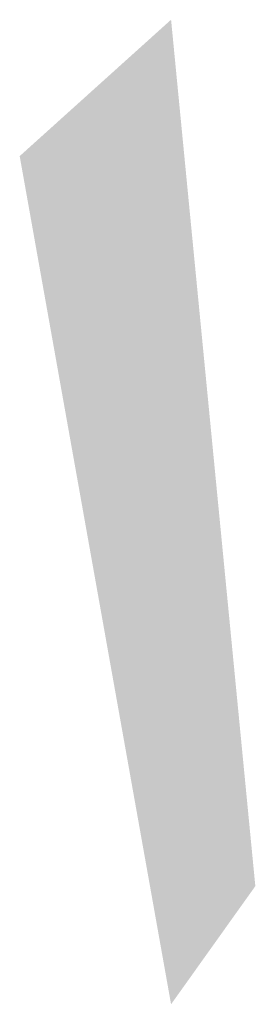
# Model space of a CAD drawing. Header units: millimetres. Extents: x 19422 to 119122, y -6876 to 97602.
# Tile 5 of 35: x 29961 to 30001, y 3006 to 3173. Entities that reach past the tile are written whole.
import ezdxf

# ---------------------------------------------------------------- set-up
doc = ezdxf.new("R2010")
doc.units = ezdxf.units.MM
doc.layers.add('0_5', color=250, linetype='Continuous')
doc.layers.add('IS_studnia', color=7, linetype='Continuous')
pattern_1 = [(0, (29372.6, 3006.4), (2540, 2540), [317.5, -2222.5]), (90, (29372.6, 3006.4), (-2540, 2540), [317.5, -2222.5]), (135, (29690.1, 3006.4), (-2540, 2e-13), [449, -3143.1]), (0, (29690, 4435.2), (2540, 2540), [317.5, -2222.5]), (45, (29848.8, 4276.4), (2e-13, 2540), [224.5, -3367.6]), (135, (29848.8, 4276.4), (-2540, 2e-13), [224.5, -3367.6]), (0, (30642.6, 5070.2), (2540, 2540), [449, -2091]), (45, (30642.6, 5070.2), (2e-13, 2540), [317.5, -3274.6]), (135, (31091.6, 5070.2), (-2540, 2e-13), [317.5, -3274.6]), (90, (31118.8, 3641.4), (-2540, 2540), [317.5, -2222.5]), (45, (31118.8, 3641.4), (2e-13, 2540), [224.5, -3367.6]), (135, (31277.6, 3800.2), (-2540, 2e-13), [224.5, -3367.6]), (0, (29690, 3641.4), (2540, 2540), [158.8, -2127.2]), (0, (31595, 4276.4), (2540, 2540), [158.8, -2127.2]), (90, (30801.3, 4594), (-2540, 2540), [158.8, -2127.2]), (135, (31118.8, 3165.2), (-2540, 2e-13), [224.5, -3367.6]), (135, (30007.6, 4911.4), (-2540, 2e-13), [224.5, -3367.6]), (45, (30563.2, 3839.9), (2e-13, 2540), [224.5, -3367.6]), (90, (30245.7, 3324), (-2540, 2540), [39.7, -2500.3]), (90, (30364.8, 4395.5), (-2540, 2540), [39.7, -2500.3]), (90, (31555.4, 4832), (-2540, 2540), [39.7, -2500.3]), (90, (31595, 3482.7), (-2540, 2540), [39.7, -2500.3])]

msp = doc.modelspace()

# ---------------------------------------------------------------- hatches: boundary and pattern name
at = {"layer": '0_5'}
h = msp.add_hatch(dxfattribs=at)
h.set_pattern_fill('CONCRE', color=256, scale=100, style=0)
h.set_pattern_definition(pattern_1)
edge = h.paths.add_edge_path()
edge.add_line((29961.24, 3149.99), (29986.86, 3006.42))
edge.add_line((29986.86, 3006.42), (30001.12, 3026.42))
edge.add_line((30001.12, 3026.42), (29986.86, 3173.08))
h = msp.add_hatch(dxfattribs=at)
h.set_pattern_fill('CONCRE', color=256, scale=100)
h.set_pattern_definition(pattern_1)
edge = h.paths.add_edge_path()
edge.add_line((29961.24, 3149.99), (29986.86, 3006.42))
edge.add_line((29986.86, 3006.42), (30001.12, 3026.42))
edge.add_line((30001.12, 3026.42), (29986.86, 3173.08))
at = {"layer": 'IS_studnia'}
h = msp.add_hatch(color=256, dxfattribs=at)
h.dxf.hatch_style = 1
edge = h.paths.add_edge_path()
edge.add_line((29961.24, 3149.99), (29986.86, 3006.42))
edge.add_line((29986.86, 3006.42), (30001.12, 3026.42))
edge.add_line((30001.12, 3026.42), (29986.86, 3173.08))

doc.saveas('drawing.dxf')
